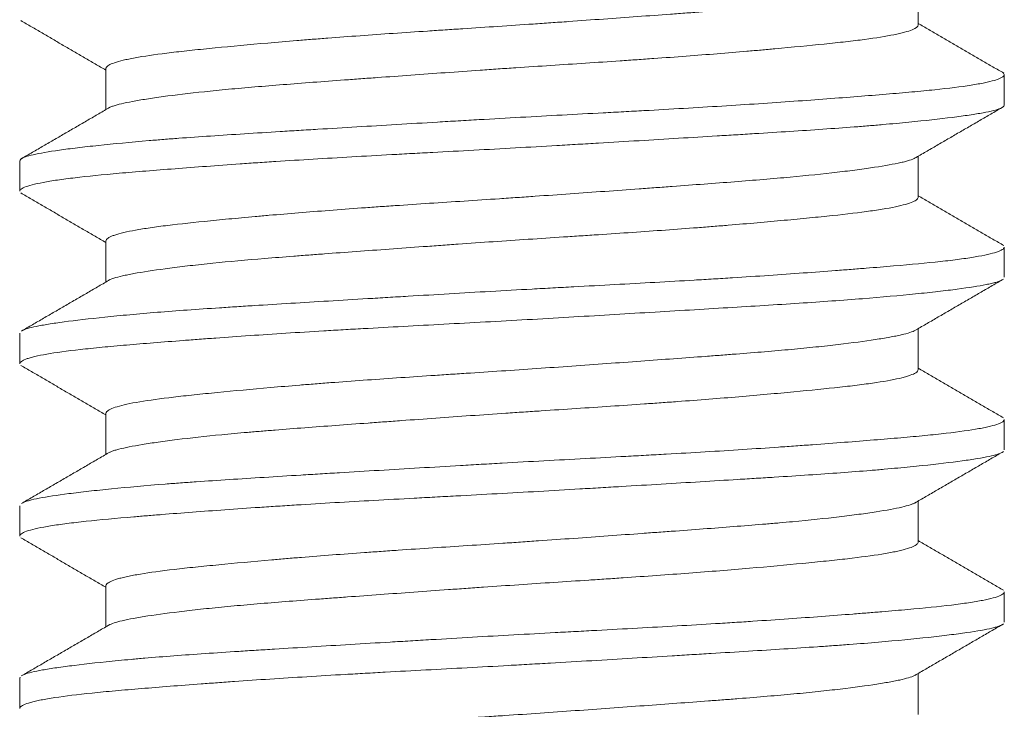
# Model space of a CAD drawing. Header units: millimetres. Extents: x 25 to 1460, y 35 to 806.
# Tile 42 of 46: x 851.77 to 855.77, y 445.48 to 448.28. Entities that reach past the tile are written whole.
import ezdxf

# ---------------------------------------------------------------- set-up
doc = ezdxf.new("R2010")
doc.units = ezdxf.units.MM
doc.layers.add('1', color=7, linetype='Continuous', true_color=0xffffff)

msp = doc.modelspace()

# ---------------------------------------------------------------- linework, layer by layer
at = {"layer": '1', "color": 155, "linetype": 'Continuous', "lineweight": 18}
for p, q in [((855.4177, 448.256), (855.4177, 448.4228)), ((852.1177, 448.0791), (852.1177, 447.9124)), ((855.7677, 447.9315), (855.7677, 448.0542)), ((855.4177, 447.5559), (855.4177, 447.7228)), ((851.7677, 447.7037), (851.7677, 447.5811)), ((852.1177, 447.3795), (852.1177, 447.2124)), ((855.7677, 447.2316), (855.7677, 447.3536)), ((851.7677, 447.0041), (851.7677, 446.8816)), ((855.4177, 446.8558), (855.4177, 447.0228)), ((852.1177, 446.6793), (852.1177, 446.5124)), ((855.7677, 446.5312), (855.7677, 446.6539)), ((855.4177, 446.1562), (855.4177, 446.3228)), ((851.7677, 446.3036), (851.7677, 446.1815)), ((852.1177, 445.9793), (852.1177, 445.8125)), ((855.7677, 445.8317), (855.7677, 445.9539)), ((851.7677, 445.6041), (851.7677, 445.4814)), ((851.7678, 445.6037), (851.7693, 445.6085)), ((855.4177, 445.4558), (855.4177, 445.6228))]:
    msp.add_line(p, q, dxfattribs=at)
for points, knots in [([(855.4079, 448.4171), (855.407, 448.4166), (855.4062, 448.4161), (855.3934, 448.4093), (855.3734, 448.4032), (855.3314, 448.3938), (855.3154, 448.3906), (855.2883, 448.3858), (855.2787, 448.3841), (855.2586, 448.3809), (855.2481, 448.3792), (855.1935, 448.371), (855.1428, 448.3643), (855.0564, 448.3543), (855.0259, 448.3509), (854.9775, 448.346), (854.9609, 448.3443), (854.927, 448.341), (854.9097, 448.3394), (854.8219, 448.3314), (854.7466, 448.3252), (854.6262, 448.3159), (854.5848, 448.3127), (854.5208, 448.308), (854.4992, 448.3063), (854.4557, 448.3031), (854.4337, 448.3015), (854.3233, 448.2934), (854.2325, 448.2868), (854.0926, 448.2768), (854.0453, 448.2734), (853.9735, 448.2683), (853.9495, 448.2666), (853.9016, 448.2632), (853.8776, 448.2616), (853.758, 448.2533), (853.6626, 448.247), (853.5437, 448.2392), (853.5199, 448.2376), (853.4724, 448.2345), (853.4486, 448.2329), (853.3776, 448.2282), (853.3311, 448.2251), (853.1937, 448.2157), (853.1052, 448.2093), (852.9983, 448.2011), (852.9771, 448.1995), (852.9351, 448.1961), (852.9143, 448.1944), (852.8528, 448.1894), (852.8133, 448.186), (852.6987, 448.176), (852.6276, 448.1694), (852.5457, 448.1614), (852.5296, 448.1598), (852.4982, 448.1566), (852.4829, 448.155), (852.4383, 448.1503), (852.4104, 448.1472), (852.3323, 448.1378), (852.2873, 448.1316), (852.2402, 448.1235), (852.2312, 448.1218), (852.2143, 448.1185), (852.2063, 448.1169), (852.1839, 448.1119), (852.1711, 448.1085), (852.1387, 448.0985), (852.1253, 448.0917), (852.1188, 448.0834), (852.118, 448.0818), (852.1177, 448.0796), (852.1177, 448.0791), (852.1177, 448.0786)], [0, 0, 0, 0, 0.004596, 0.004596, 0.06204, 0.06204, 0.090763, 0.090763, 0.105124, 0.105124, 0.119485, 0.119485, 0.17693, 0.17693, 0.205653, 0.205653, 0.220014, 0.220014, 0.234375, 0.234375, 0.29182, 0.29182, 0.320542, 0.320542, 0.334903, 0.334903, 0.349265, 0.349265, 0.40671, 0.40671, 0.435432, 0.435432, 0.449793, 0.449793, 0.464154, 0.464154, 0.521599, 0.521599, 0.53596, 0.53596, 0.550322, 0.550322, 0.579044, 0.579044, 0.636489, 0.636489, 0.65085, 0.65085, 0.665211, 0.665211, 0.693934, 0.693934, 0.751379, 0.751379, 0.76574, 0.76574, 0.780101, 0.780101, 0.808824, 0.808824, 0.866268, 0.866268, 0.88063, 0.88063, 0.894991, 0.894991, 0.923713, 0.923713, 0.981158, 0.981158, 0.995519, 0.995519, 1, 1, 1, 1]), ([(852.13, 447.9196), (852.1317, 447.9205), (852.1335, 447.9214), (852.139, 447.9238), (852.143, 447.9254), (852.1658, 447.9332), (852.192, 447.9393), (852.2427, 447.9488), (852.271, 447.9536), (852.3037, 447.9586), (852.3266, 447.9619), (852.3385, 447.9635), (852.3999, 447.9719), (852.4556, 447.9786), (852.5488, 447.9884), (852.5814, 447.9917), (852.6328, 447.9966), (852.6504, 447.9982), (852.6863, 448.0013), (852.7046, 448.0029), (852.7974, 448.0108), (852.876, 448.0169), (853.0004, 448.0263), (853.043, 448.0294), (853.1085, 448.0343), (853.1306, 448.0359), (853.1753, 448.0392), (853.1978, 448.0408), (853.3107, 448.049), (853.4028, 448.0557), (853.5436, 448.0657), (853.591, 448.0691), (853.6628, 448.0741), (853.6869, 448.0758), (853.7349, 448.0791), (853.7589, 448.0807), (853.8784, 448.0887), (853.9731, 448.0949), (854.1136, 448.1041), (854.1602, 448.1072), (854.2298, 448.1119), (854.2529, 448.1135), (854.2986, 448.1167), (854.3212, 448.1183), (854.4331, 448.1262), (854.519, 448.1326), (854.6424, 448.1425), (854.6826, 448.1459), (854.7415, 448.1509), (854.7608, 448.1526), (854.7987, 448.156), (854.8173, 448.1576), (854.9082, 448.1659), (854.9751, 448.1723), (855.0666, 448.1817), (855.0957, 448.1848), (855.1507, 448.1911), (855.1762, 448.1942), (855.2473, 448.2036), (855.2872, 448.2099), (855.3277, 448.2181), (855.3353, 448.2198), (855.3497, 448.2231), (855.3564, 448.2248), (855.3749, 448.2298), (855.3851, 448.2332), (855.4094, 448.2431), (855.4175, 448.2497), (855.4177, 448.256)], [0, 0, 0, 0, 0.008172, 0.008172, 0.02256, 0.02256, 0.08011, 0.08011, 0.108886, 0.123273, 0.123273, 0.137661, 0.137661, 0.195212, 0.195212, 0.223987, 0.223987, 0.238375, 0.238375, 0.252762, 0.252762, 0.310313, 0.310313, 0.339088, 0.339088, 0.353476, 0.353476, 0.367864, 0.367864, 0.425414, 0.425414, 0.45419, 0.45419, 0.468577, 0.468577, 0.482965, 0.482965, 0.540516, 0.540516, 0.569291, 0.569291, 0.583679, 0.583679, 0.598066, 0.598066, 0.655617, 0.655617, 0.684392, 0.684392, 0.69878, 0.69878, 0.713168, 0.713168, 0.770718, 0.770718, 0.799494, 0.799494, 0.828269, 0.828269, 0.88582, 0.88582, 0.900207, 0.900207, 0.914595, 0.914595, 0.94337, 0.94337, 1, 1, 1, 1]), ([(851.7677, 447.7038), (851.7676, 447.7063), (851.769, 447.7089), (851.7738, 447.7129), (851.7763, 447.7144), (851.7824, 447.7175), (851.7861, 447.719), (851.7988, 447.7235), (851.8096, 447.7264), (851.8488, 447.7354), (851.884, 447.7414), (851.9396, 447.7493), (851.9513, 447.7509), (851.9758, 447.7541), (851.9886, 447.7557), (852.0285, 447.7605), (852.057, 447.7638), (852.1484, 447.7735), (852.2171, 447.7801), (852.3126, 447.7881), (852.3322, 447.7897), (852.3724, 447.7929), (852.3929, 447.7945), (852.4554, 447.7991), (852.4984, 447.8022), (852.6317, 447.8112), (852.7259, 447.8171), (852.8507, 447.8248), (852.876, 447.8263), (852.9273, 447.8294), (852.9532, 447.831), (853.0312, 447.8357), (853.0838, 447.8389), (853.2437, 447.8485), (853.3529, 447.8551), (853.4927, 447.8634), (853.5208, 447.865), (853.5774, 447.8683), (853.6057, 447.87), (853.6903, 447.8749), (853.7466, 447.8781), (853.9151, 447.8874), (854.0269, 447.8933), (854.1659, 447.9008), (854.1937, 447.9023), (854.2491, 447.9053), (854.2766, 447.9068), (854.3584, 447.9113), (854.412, 447.9144), (854.57, 447.9236), (854.6716, 447.9299), (854.8185, 447.9396), (854.8667, 447.943), (854.9594, 447.9495), (855.0042, 447.9528), (855.1337, 447.9625), (855.2137, 447.9688), (855.3241, 447.978), (855.3594, 447.981), (855.4254, 447.9871), (855.4562, 447.9901), (855.5426, 447.9991), (855.5919, 448.0052), (855.643, 448.0132), (855.6527, 448.0148), (855.671, 448.018), (855.6966, 448.0229), (855.7168, 448.0278), (855.7502, 448.0377), (855.7632, 448.0443), (855.7676, 448.0523), (855.7679, 448.0539), (855.7673, 448.0571), (855.7657, 448.0596), (855.7626, 448.0622), (855.761, 448.0632)], [0, 0, 0, 0, 0.021393, 0.021393, 0.034501, 0.034501, 0.047609, 0.047609, 0.073826, 0.073826, 0.126258, 0.126258, 0.139367, 0.139367, 0.152475, 0.152475, 0.178691, 0.178691, 0.231124, 0.231124, 0.244232, 0.244232, 0.257341, 0.257341, 0.283557, 0.283557, 0.33599, 0.33599, 0.349098, 0.349098, 0.362206, 0.362206, 0.388423, 0.388423, 0.440856, 0.440856, 0.453964, 0.453964, 0.467072, 0.467072, 0.493289, 0.493289, 0.545721, 0.545721, 0.55883, 0.55883, 0.571938, 0.571938, 0.598154, 0.598154, 0.650587, 0.650587, 0.676804, 0.676804, 0.70302, 0.70302, 0.755453, 0.755453, 0.781669, 0.781669, 0.807886, 0.807886, 0.860319, 0.860319, 0.873427, 0.873427, 0.886535, 0.912752, 0.912752, 0.965185, 0.965185, 0.978293, 0.978293, 0.991401, 1, 1, 1, 1]), ([(855.7677, 447.9307), (855.7676, 447.9293), (855.7671, 447.9279), (855.7649, 447.925), (855.7631, 447.9235), (855.7584, 447.9204), (855.7554, 447.9189), (855.7376, 447.9114), (855.7141, 447.9055), (855.6651, 447.8964), (855.6465, 447.8934), (855.6151, 447.8887), (855.6041, 447.8871), (855.5808, 447.884), (855.5686, 447.8824), (855.5052, 447.8744), (855.4465, 447.8679), (855.3468, 447.8581), (855.3116, 447.8548), (855.2559, 447.8499), (855.2368, 447.8483), (855.1977, 447.8451), (855.1776, 447.8435), (855.0757, 447.8357), (854.9885, 447.8297), (854.8494, 447.8208), (854.8016, 447.8178), (854.7278, 447.8132), (854.7029, 447.8116), (854.6523, 447.8085), (854.6266, 447.807), (854.4979, 447.7992), (854.3921, 447.7928), (854.2294, 447.783), (854.1744, 447.7798), (854.091, 447.7748), (854.063, 447.7731), (854.0067, 447.7698), (853.9784, 447.7682), (853.8374, 447.7599), (853.725, 447.7536), (853.557, 447.7446), (853.5011, 447.7416), (853.4175, 447.7371), (853.3896, 447.7356), (853.3339, 447.7326), (853.3062, 447.7311), (853.1689, 447.7235), (853.0626, 447.7175), (852.9085, 447.7081), (852.858, 447.7049), (852.7836, 447.7001), (852.759, 447.6985), (852.7103, 447.6952), (852.6863, 447.6935), (852.5683, 447.6853), (852.4803, 447.6787), (852.3575, 447.6692), (852.3181, 447.6661), (852.2614, 447.6615), (852.2429, 447.6599), (852.2067, 447.6569), (852.1891, 447.6554), (852.1037, 447.6478), (852.0438, 447.6419), (851.9663, 447.6327), (851.9425, 447.6296), (851.91, 447.6249), (851.8997, 447.6233), (851.8801, 447.62), (851.8709, 447.6184), (851.8279, 447.6103), (851.8029, 447.6037), (851.7795, 447.5939), (851.7739, 447.5906), (851.7692, 447.5857), (851.7683, 447.5841), (851.7678, 447.582), (851.7677, 447.5814), (851.7677, 447.5808)], [0, 0, 0, 0, 0.011853, 0.011853, 0.025323, 0.025323, 0.038793, 0.038793, 0.092672, 0.092672, 0.119612, 0.119612, 0.133082, 0.133082, 0.146552, 0.146552, 0.200431, 0.200431, 0.227371, 0.227371, 0.240841, 0.240841, 0.25431, 0.25431, 0.30819, 0.30819, 0.335129, 0.335129, 0.348599, 0.348599, 0.362069, 0.362069, 0.415948, 0.415948, 0.442888, 0.442888, 0.456358, 0.456358, 0.469828, 0.469828, 0.523707, 0.523707, 0.550647, 0.550647, 0.564116, 0.564116, 0.577586, 0.577586, 0.631466, 0.631466, 0.658405, 0.658405, 0.671875, 0.671875, 0.685345, 0.685345, 0.739224, 0.739224, 0.766164, 0.766164, 0.779634, 0.779634, 0.793103, 0.793103, 0.846983, 0.846983, 0.873922, 0.873922, 0.887392, 0.887392, 0.900862, 0.900862, 0.954741, 0.954741, 0.981681, 0.981681, 0.995151, 0.995151, 1, 1, 1, 1]), ([(855.4067, 447.7164), (855.4065, 447.7163), (855.4063, 447.7162), (855.4005, 447.7129), (855.3927, 447.7098), (855.3779, 447.7052), (855.3724, 447.7036), (855.3605, 447.7004), (855.3541, 447.6989), (855.3193, 447.691), (855.2839, 447.6847), (855.2192, 447.6748), (855.1957, 447.6715), (855.1574, 447.6665), (855.1442, 447.6648), (855.1171, 447.6614), (855.1031, 447.6597), (855.0314, 447.6513), (854.9678, 447.6447), (854.863, 447.6351), (854.8265, 447.632), (854.7505, 447.6256), (854.7114, 447.6225), (854.5912, 447.6132), (854.5071, 447.6069), (854.3969, 447.5988), (854.3746, 447.5972), (854.3295, 447.5939), (854.3067, 447.5922), (854.2379, 447.5872), (854.1916, 447.5839), (854.0519, 447.5738), (853.9574, 447.5671), (853.8376, 447.5588), (853.8136, 447.5571), (853.7653, 447.5538), (853.741, 447.5522), (853.6687, 447.5474), (853.6209, 447.5442), (853.4784, 447.5349), (853.3849, 447.5288), (853.2698, 447.5209), (853.2468, 447.5193), (853.2012, 447.5161), (853.1785, 447.5145), (853.1114, 447.5097), (853.0677, 447.5064), (852.9397, 447.4966), (852.8584, 447.49), (852.762, 447.4816), (852.7429, 447.4799), (852.7054, 447.4765), (852.6871, 447.4748), (852.6333, 447.4698), (852.599, 447.4666), (852.5008, 447.457), (852.4415, 447.4508), (852.3753, 447.443), (852.3625, 447.4414), (852.3377, 447.4382), (852.3259, 447.4367), (852.2917, 447.4319), (852.2709, 447.4287), (852.2143, 447.4191), (852.1842, 447.4125), (852.1565, 447.404), (852.1514, 447.4023), (852.1424, 447.3989), (852.1384, 447.3972), (852.128, 447.3922), (852.1232, 447.3888), (852.1185, 447.3831), (852.1176, 447.3808), (852.1177, 447.3785)], [0, 0, 0, 0, 0.000921, 0.000921, 0.029696, 0.029696, 0.044084, 0.044084, 0.058471, 0.058471, 0.116022, 0.116022, 0.144797, 0.144797, 0.159185, 0.159185, 0.173573, 0.173573, 0.231123, 0.231123, 0.259899, 0.259899, 0.288674, 0.288674, 0.346225, 0.346225, 0.360612, 0.360612, 0.375, 0.375, 0.403775, 0.403775, 0.461326, 0.461326, 0.475714, 0.475714, 0.490101, 0.490101, 0.518877, 0.518877, 0.576427, 0.576427, 0.590815, 0.590815, 0.605203, 0.605203, 0.633978, 0.633978, 0.691529, 0.691529, 0.705916, 0.705916, 0.720304, 0.720304, 0.749079, 0.749079, 0.80663, 0.80663, 0.821017, 0.821017, 0.835405, 0.835405, 0.86418, 0.86418, 0.921731, 0.921731, 0.936119, 0.936119, 0.950506, 0.950506, 0.979282, 0.979282, 1, 1, 1, 1]), ([(852.1297, 447.2195), (852.1364, 447.2231), (852.1459, 447.2267), (852.1686, 447.2333), (852.1873, 447.238), (852.2106, 447.2427), (852.2272, 447.2459), (852.236, 447.2476), (852.2823, 447.2556), (852.3265, 447.2621), (852.4034, 447.2721), (852.4444, 447.2771), (852.4896, 447.2821), (852.5206, 447.2855), (852.5365, 447.2871), (852.6175, 447.2954), (852.6878, 447.3016), (852.801, 447.3109), (852.8401, 447.314), (852.9007, 447.3187), (852.9213, 447.3203), (852.963, 447.3235), (852.9841, 447.325), (853.0902, 447.333), (853.1781, 447.3394), (853.3142, 447.3492), (853.3602, 447.3526), (853.4305, 447.3576), (853.4541, 447.3593), (853.5015, 447.3627), (853.5252, 447.3644), (853.6436, 447.3728), (853.7386, 447.3794), (853.8814, 447.3889), (853.929, 447.392), (854.0005, 447.3967), (854.0244, 447.3983), (854.0718, 447.4014), (854.0953, 447.4029), (854.212, 447.4107), (854.3028, 447.4169), (854.4352, 447.4264), (854.4787, 447.4297), (854.5429, 447.4346), (854.5641, 447.4363), (854.6057, 447.4396), (854.6263, 447.4413), (854.7273, 447.4496), (854.803, 447.4563), (854.9092, 447.4661), (854.9433, 447.4694), (855.0089, 447.4758), (855.04, 447.4789), (855.128, 447.4883), (855.1797, 447.4944), (855.2357, 447.5023), (855.2465, 447.5039), (855.2671, 447.5071), (855.277, 447.5087), (855.3053, 447.5136), (855.322, 447.5168), (855.3663, 447.5267), (855.3878, 447.5334), (855.4046, 447.5418), (855.4075, 447.5434), (855.4122, 447.5468), (855.414, 447.5485), (855.4168, 447.5521), (855.4176, 447.554), (855.4177, 447.5559)], [0, 0, 0, 0, 0.03361, 0.03361, 0.062385, 0.076773, 0.076773, 0.09116, 0.09116, 0.148711, 0.148711, 0.177486, 0.191874, 0.191874, 0.206262, 0.206262, 0.263812, 0.263812, 0.292587, 0.292587, 0.306975, 0.306975, 0.321363, 0.321363, 0.378913, 0.378913, 0.407689, 0.407689, 0.422076, 0.422076, 0.436464, 0.436464, 0.494015, 0.494015, 0.52279, 0.52279, 0.537178, 0.537178, 0.551565, 0.551565, 0.609116, 0.609116, 0.637891, 0.637891, 0.652279, 0.652279, 0.666667, 0.666667, 0.724217, 0.724217, 0.752993, 0.752993, 0.781768, 0.781768, 0.839319, 0.839319, 0.853706, 0.853706, 0.868094, 0.868094, 0.896869, 0.896869, 0.95442, 0.95442, 0.968808, 0.968808, 0.983195, 0.983195, 1, 1, 1, 1]), ([(851.7783, 447.0154), (851.7889, 447.0209), (851.8074, 447.0264), (851.8412, 447.0334), (851.849, 447.0349), (851.8658, 447.038), (851.8748, 447.0395), (851.9034, 447.0442), (851.9247, 447.0473), (851.9946, 447.0567), (852.0496, 447.0631), (852.1289, 447.0713), (852.1453, 447.073), (852.1792, 447.0763), (852.1967, 447.0779), (852.2502, 447.0829), (852.2876, 447.0861), (852.4045, 447.0956), (852.4888, 447.1016), (852.6025, 447.1091), (852.6256, 447.1106), (852.6728, 447.1137), (852.6967, 447.1152), (852.7691, 447.1197), (852.8184, 447.1228), (852.969, 447.132), (853.0732, 447.1383), (853.2082, 447.1464), (853.2355, 447.148), (853.2905, 447.1513), (853.3182, 447.153), (853.4012, 447.1579), (853.4568, 447.1612), (853.624, 447.1711), (853.7362, 447.1775), (853.8773, 447.1852), (853.9056, 447.1868), (853.9622, 447.1898), (853.9906, 447.1914), (854.0749, 447.1959), (854.1305, 447.1988), (854.2954, 447.2078), (854.4029, 447.2138), (854.5341, 447.2216), (854.5602, 447.2231), (854.6121, 447.2263), (854.6378, 447.2279), (854.7138, 447.2327), (854.7631, 447.2359), (854.9069, 447.2457), (854.9974, 447.2522), (855.1039, 447.2603), (855.1248, 447.262), (855.1661, 447.2652), (855.1863, 447.2668), (855.2453, 447.2715), (855.2827, 447.2745), (855.3892, 447.2836), (855.4526, 447.2895), (855.5222, 447.2971), (855.5357, 447.2986), (855.5615, 447.3017), (855.574, 447.3033), (855.6094, 447.308), (855.6306, 447.3111), (855.6877, 447.3207), (855.7167, 447.3272), (855.7416, 447.3355), (855.746, 447.3371), (855.7536, 447.3405), (855.7568, 447.3421), (855.7645, 447.347), (855.7673, 447.3503), (855.7677, 447.3536), (855.7677, 447.3538), (855.7677, 447.354)], [0, 0, 0, 0, 0.051248, 0.051248, 0.065174, 0.065174, 0.0791, 0.0791, 0.106952, 0.106952, 0.162656, 0.162656, 0.176582, 0.176582, 0.190508, 0.190508, 0.21836, 0.21836, 0.274064, 0.274064, 0.28799, 0.28799, 0.301916, 0.301916, 0.329768, 0.329768, 0.385472, 0.385472, 0.399398, 0.399398, 0.413324, 0.413324, 0.441176, 0.441176, 0.496881, 0.496881, 0.510807, 0.510807, 0.524733, 0.524733, 0.552585, 0.552585, 0.608289, 0.608289, 0.622215, 0.622215, 0.636141, 0.636141, 0.663993, 0.663993, 0.719697, 0.719697, 0.733623, 0.733623, 0.747549, 0.747549, 0.775401, 0.775401, 0.831105, 0.831105, 0.845031, 0.845031, 0.858957, 0.858957, 0.886809, 0.886809, 0.942513, 0.942513, 0.956439, 0.956439, 0.970365, 0.970365, 0.998217, 0.998217, 1, 1, 1, 1]), ([(855.7581, 447.2204), (855.7579, 447.2203), (855.7576, 447.2201), (855.7516, 447.217), (855.7435, 447.214), (855.7278, 447.2095), (855.722, 447.208), (855.709, 447.205), (855.702, 447.2035), (855.664, 447.1959), (855.6248, 447.1898), (855.553, 447.1803), (855.5268, 447.1771), (855.4843, 447.1722), (855.4696, 447.1706), (855.439, 447.1673), (855.4232, 447.1657), (855.3422, 447.1574), (855.2703, 447.1509), (855.1519, 447.1415), (855.1107, 447.1384), (855.0247, 447.1323), (854.9798, 447.1292), (854.8418, 447.1202), (854.7453, 447.1142), (854.5938, 447.105), (854.5422, 447.1019), (854.4367, 447.0955), (854.3826, 447.0922), (854.2197, 447.0825), (854.1096, 447.0759), (853.9422, 447.066), (853.886, 447.0628), (853.7729, 447.0563), (853.7158, 447.0532), (853.5463, 447.044), (853.435, 447.0381), (853.2706, 447.0291), (853.2163, 447.0261), (853.1354, 447.0216), (853.1085, 447.02), (853.055, 447.0169), (853.0286, 447.0154), (852.8979, 447.0075), (852.7982, 447.0012), (852.6555, 446.9914), (852.6091, 446.9881), (852.5414, 446.9832), (852.5191, 446.9816), (852.4751, 446.9783), (852.4536, 446.9766), (852.3483, 446.9685), (852.2713, 446.9624), (852.1665, 446.9534), (852.1334, 446.9504), (852.0864, 446.9459), (852.0712, 446.9444), (852.0417, 446.9413), (852.0275, 446.9398), (851.9596, 446.9321), (851.9141, 446.9259), (851.8591, 446.9164), (851.8429, 446.9131), (851.8221, 446.9082), (851.8157, 446.9065), (851.8041, 446.9032), (851.7989, 446.9015), (851.7761, 446.8933), (851.7673, 446.8868), (851.7677, 446.8806)], [0, 0, 0, 0, 0.001332, 0.001332, 0.029085, 0.029085, 0.042962, 0.042962, 0.056838, 0.056838, 0.112345, 0.112345, 0.140098, 0.140098, 0.153974, 0.153974, 0.167851, 0.167851, 0.223357, 0.223357, 0.25111, 0.25111, 0.278863, 0.278863, 0.334369, 0.334369, 0.362123, 0.362123, 0.389876, 0.389876, 0.445382, 0.445382, 0.473135, 0.473135, 0.500888, 0.500888, 0.556394, 0.556394, 0.584147, 0.584147, 0.598024, 0.598024, 0.611901, 0.611901, 0.667407, 0.667407, 0.69516, 0.69516, 0.709036, 0.709036, 0.722913, 0.722913, 0.778419, 0.778419, 0.806172, 0.806172, 0.820049, 0.820049, 0.833925, 0.833925, 0.889432, 0.889432, 0.917185, 0.917185, 0.931061, 0.931061, 0.944938, 0.944938, 1, 1, 1, 1]), ([(855.4074, 447.0167), (855.4072, 447.0166), (855.407, 447.0165), (855.3958, 447.0102), (855.3767, 447.0041), (855.3426, 446.9962), (855.3352, 446.9947), (855.3195, 446.9915), (855.3111, 446.9899), (855.2844, 446.985), (855.2648, 446.9818), (855.2006, 446.972), (855.1506, 446.9653), (855.0792, 446.9569), (855.0645, 446.9552), (855.0341, 446.9519), (855.0184, 446.9502), (854.9704, 446.9452), (854.937, 446.9419), (854.8328, 446.9323), (854.7581, 446.9262), (854.6578, 446.9183), (854.6375, 446.9168), (854.596, 446.9136), (854.575, 446.912), (854.5114, 446.9072), (854.4683, 446.9041), (854.3368, 446.8944), (854.2462, 446.8878), (854.1058, 446.8777), (854.0581, 446.8743), (853.963, 446.8675), (853.9153, 446.8642), (853.7723, 446.8542), (853.6767, 446.8479), (853.557, 446.84), (853.533, 446.8385), (853.4853, 446.8353), (853.4616, 446.8338), (853.3909, 446.8291), (853.3445, 446.826), (853.2071, 446.8166), (853.1181, 446.8103), (853.0102, 446.802), (852.9887, 446.8004), (852.9465, 446.797), (852.9257, 446.7954), (852.8643, 446.7904), (852.8247, 446.787), (852.7096, 446.777), (852.6378, 446.7703), (852.5546, 446.7623), (852.5383, 446.7607), (852.5067, 446.7575), (852.4914, 446.7559), (852.4466, 446.7512), (852.4185, 446.7481), (852.3394, 446.7388), (852.2935, 446.7325), (852.2162, 446.7195), (852.1859, 446.7129), (852.1524, 446.7028), (852.1386, 446.6978), (852.1295, 446.6927), (852.1244, 446.6894), (852.1224, 446.6877), (852.1187, 446.6836), (852.1177, 446.6812), (852.1177, 446.6789)], [0, 0, 0, 0, 0.000921, 0.000921, 0.058471, 0.058471, 0.072859, 0.072859, 0.087247, 0.087247, 0.116022, 0.116022, 0.173573, 0.173573, 0.18796, 0.18796, 0.202348, 0.202348, 0.231123, 0.231123, 0.288674, 0.288674, 0.303062, 0.303062, 0.317449, 0.317449, 0.346225, 0.346225, 0.403775, 0.403775, 0.432551, 0.432551, 0.461326, 0.461326, 0.518877, 0.518877, 0.533264, 0.533264, 0.547652, 0.547652, 0.576427, 0.576427, 0.633978, 0.633978, 0.648366, 0.648366, 0.662753, 0.662753, 0.691529, 0.691529, 0.749079, 0.749079, 0.763467, 0.763467, 0.777855, 0.777855, 0.80663, 0.80663, 0.86418, 0.86418, 0.921731, 0.921731, 0.950506, 0.964894, 0.964894, 0.979282, 0.979282, 1, 1, 1, 1]), ([(852.1304, 446.5198), (852.1332, 446.5213), (852.1401, 446.5244), (852.1489, 446.5274), (852.1589, 446.5305), (852.1645, 446.5321), (852.1946, 446.5399), (852.2264, 446.5462), (852.2855, 446.5558), (852.3178, 446.5607), (852.3546, 446.5657), (852.38, 446.5691), (852.3932, 446.5708), (852.461, 446.5791), (852.5214, 446.5858), (852.6212, 446.5955), (852.6559, 446.5987), (852.7105, 446.6034), (852.7291, 446.605), (852.7669, 446.6081), (852.7861, 446.6097), (852.8834, 446.6175), (852.9652, 446.6237), (853.0938, 446.6332), (853.1377, 446.6364), (853.205, 446.6413), (853.2277, 446.643), (853.2734, 446.6463), (853.2963, 446.648), (853.4114, 446.6563), (853.5048, 446.663), (853.6469, 446.673), (853.6946, 446.6763), (853.7666, 446.6812), (853.7908, 446.6828), (853.8388, 446.6861), (853.8627, 446.6876), (853.9819, 446.6955), (854.0758, 446.7016), (854.2145, 446.7109), (854.2604, 446.714), (854.3286, 446.7188), (854.3512, 446.7204), (854.3959, 446.7236), (854.4179, 446.7252), (854.5269, 446.7333), (854.6101, 446.7398), (854.7287, 446.7498), (854.7672, 446.7532), (854.8422, 446.7599), (854.8781, 446.7632), (854.9812, 446.773), (855.0437, 446.7791), (855.1141, 446.7869), (855.1278, 446.7885), (855.1543, 446.7916), (855.1673, 446.7932), (855.2046, 446.7979), (855.2276, 446.801), (855.2906, 446.8106), (855.3251, 446.817), (855.3585, 446.8253), (855.3647, 446.827), (855.3761, 446.8303), (855.3813, 446.832), (855.3954, 446.8371), (855.4027, 446.8405), (855.4144, 446.848), (855.4177, 446.8522), (855.4177, 446.8562)], [0, 0, 0, 0, 0.014042, 0.02843, 0.02843, 0.042818, 0.042818, 0.100368, 0.100368, 0.129144, 0.143531, 0.143531, 0.157919, 0.157919, 0.21547, 0.21547, 0.244245, 0.244245, 0.258633, 0.258633, 0.27302, 0.27302, 0.330571, 0.330571, 0.359346, 0.359346, 0.373734, 0.373734, 0.388122, 0.388122, 0.445672, 0.445672, 0.474448, 0.474448, 0.488835, 0.488835, 0.503223, 0.503223, 0.560773, 0.560773, 0.589549, 0.589549, 0.603936, 0.603936, 0.618324, 0.618324, 0.675875, 0.675875, 0.70465, 0.70465, 0.733425, 0.733425, 0.790976, 0.790976, 0.805364, 0.805364, 0.819751, 0.819751, 0.848527, 0.848527, 0.906077, 0.906077, 0.920465, 0.920465, 0.934853, 0.934853, 0.963628, 0.963628, 1, 1, 1, 1]), ([(851.7789, 446.3157), (851.7794, 446.316), (851.7799, 446.3162), (851.7835, 446.3179), (851.7873, 446.3195), (851.7961, 446.3225), (851.8011, 446.324), (851.8178, 446.3285), (851.8312, 446.3315), (851.8782, 446.3405), (851.9184, 446.3466), (851.9799, 446.3546), (851.9928, 446.3562), (852.0196, 446.3594), (852.0337, 446.3611), (852.0771, 446.366), (852.108, 446.3692), (852.2061, 446.379), (852.2788, 446.3856), (852.379, 446.3934), (852.3995, 446.395), (852.4414, 446.3981), (852.4629, 446.3996), (852.5282, 446.4042), (852.573, 446.4072), (852.7111, 446.4162), (852.8081, 446.4222), (852.9356, 446.4299), (852.9614, 446.4315), (853.0137, 446.4347), (853.0401, 446.4363), (853.1198, 446.4411), (853.1735, 446.4443), (853.3359, 446.454), (853.4461, 446.4606), (853.5865, 446.4689), (853.6146, 446.4705), (853.6713, 446.4738), (853.6998, 446.4754), (853.7848, 446.4802), (853.8413, 446.4833), (854.0096, 446.4924), (854.1207, 446.4983), (854.258, 446.5058), (854.2854, 446.5073), (854.34, 446.5103), (854.3673, 446.5119), (854.4481, 446.5165), (854.5008, 446.5195), (854.656, 446.5289), (854.7552, 446.5353), (854.8739, 446.5435), (854.8973, 446.5451), (854.9437, 446.5484), (854.9667, 446.5501), (855.034, 446.555), (855.0772, 446.5583), (855.2015, 446.5679), (855.2777, 446.574), (855.3643, 446.5815), (855.3812, 446.583), (855.4141, 446.586), (855.4301, 446.5876), (855.4764, 446.5921), (855.5051, 446.5951), (855.5846, 446.6043), (855.629, 446.6105), (855.6737, 446.6186), (855.6821, 446.6202), (855.6978, 446.6235), (855.7051, 446.6251), (855.7251, 446.6301), (855.736, 446.6334), (855.7595, 446.6424), (855.7673, 446.6482), (855.7677, 446.6537)], [0, 0, 0, 0, 0.002232, 0.002232, 0.016183, 0.016183, 0.030134, 0.030134, 0.058036, 0.058036, 0.113839, 0.113839, 0.12779, 0.12779, 0.141741, 0.141741, 0.169643, 0.169643, 0.225446, 0.225446, 0.239397, 0.239397, 0.253348, 0.253348, 0.28125, 0.28125, 0.337054, 0.337054, 0.351004, 0.351004, 0.364955, 0.364955, 0.392857, 0.392857, 0.448661, 0.448661, 0.462612, 0.462612, 0.476563, 0.476563, 0.504464, 0.504464, 0.560268, 0.560268, 0.574219, 0.574219, 0.58817, 0.58817, 0.616071, 0.616071, 0.671875, 0.671875, 0.685826, 0.685826, 0.699777, 0.699777, 0.727679, 0.727679, 0.783482, 0.783482, 0.797433, 0.797433, 0.811384, 0.811384, 0.839286, 0.839286, 0.895089, 0.895089, 0.90904, 0.90904, 0.922991, 0.922991, 0.950893, 0.950893, 1, 1, 1, 1]), ([(855.7587, 446.5207), (855.749, 446.5152), (855.7317, 446.5099), (855.693, 446.5015), (855.6769, 446.4985), (855.6492, 446.4939), (855.6393, 446.4923), (855.6185, 446.4892), (855.6076, 446.4876), (855.5503, 446.4798), (855.4963, 446.4733), (855.4031, 446.4636), (855.37, 446.4603), (855.3172, 446.4554), (855.299, 446.4537), (855.2618, 446.4504), (855.2428, 446.4488), (855.146, 446.4408), (855.0623, 446.4348), (854.9277, 446.4258), (854.8813, 446.4228), (854.8094, 446.4183), (854.785, 446.4167), (854.7357, 446.4137), (854.7108, 446.4121), (854.5852, 446.4044), (854.4814, 446.3982), (854.3208, 446.3885), (854.2664, 446.3853), (854.1836, 446.3803), (854.1557, 446.3786), (854.0998, 446.3753), (854.0718, 446.3737), (853.9319, 446.3654), (853.8198, 446.3589), (853.6512, 446.3497), (853.595, 446.3466), (853.5106, 446.3421), (853.4824, 446.3406), (853.4262, 446.3376), (853.3983, 446.3361), (853.2599, 446.3286), (853.1521, 446.3226), (852.9948, 446.3134), (852.9431, 446.3102), (852.8667, 446.3054), (852.8413, 446.3038), (852.7914, 446.3006), (852.7667, 446.299), (852.6455, 446.2908), (852.5543, 446.2843), (852.4261, 446.2745), (852.3848, 446.2713), (852.325, 446.2666), (852.3055, 446.265), (852.2673, 446.2619), (852.2487, 446.2604), (852.1583, 446.2528), (852.094, 446.2469), (852.0094, 446.2378), (851.9832, 446.2348), (851.9469, 446.2301), (851.9353, 446.2285), (851.9133, 446.2254), (851.9029, 446.2238), (851.8537, 446.2158), (851.8236, 446.2093), (851.7922, 446.1994), (851.7841, 446.1961), (851.7753, 446.1912), (851.773, 446.1895), (851.7696, 446.1863), (851.7685, 446.1846), (851.7678, 446.1823), (851.7677, 446.1816), (851.7677, 446.1809)], [0, 0, 0, 0, 0.050178, 0.050178, 0.077931, 0.077931, 0.091807, 0.091807, 0.105684, 0.105684, 0.16119, 0.16119, 0.188943, 0.188943, 0.20282, 0.20282, 0.216696, 0.216696, 0.272202, 0.272202, 0.299956, 0.299956, 0.313832, 0.313832, 0.327709, 0.327709, 0.383215, 0.383215, 0.410968, 0.410968, 0.424845, 0.424845, 0.438721, 0.438721, 0.494227, 0.494227, 0.52198, 0.52198, 0.535857, 0.535857, 0.549734, 0.549734, 0.60524, 0.60524, 0.632993, 0.632993, 0.646869, 0.646869, 0.660746, 0.660746, 0.716252, 0.716252, 0.744005, 0.744005, 0.757882, 0.757882, 0.771758, 0.771758, 0.827265, 0.827265, 0.855018, 0.855018, 0.868894, 0.868894, 0.882771, 0.882771, 0.938277, 0.938277, 0.96603, 0.96603, 0.979907, 0.979907, 0.993783, 0.993783, 1, 1, 1, 1]), ([(855.4072, 446.3167), (855.4047, 446.3152), (855.4017, 446.3137), (855.3945, 446.3107), (855.3902, 446.3091), (855.376, 446.3044), (855.3645, 446.3013), (855.3242, 446.292), (855.2895, 446.2856), (855.2362, 446.2774), (855.2251, 446.2757), (855.2017, 446.2724), (855.1896, 446.2707), (855.1521, 446.2657), (855.1254, 446.2624), (855.0405, 446.2523), (854.9775, 446.2457), (854.8904, 446.2376), (854.8726, 446.236), (854.8362, 446.2328), (854.8177, 446.2312), (854.7614, 446.2265), (854.7228, 446.2234), (854.6035, 446.2141), (854.5197, 446.2078), (854.4093, 446.1997), (854.3869, 446.1981), (854.3419, 446.1948), (854.3192, 446.1931), (854.251, 446.1882), (854.2051, 446.1849), (854.0659, 446.1748), (853.9714, 446.1681), (853.8509, 446.1597), (853.8267, 446.158), (853.7785, 446.1547), (853.7545, 446.1531), (853.6825, 446.1483), (853.6348, 446.1451), (853.4924, 446.1358), (853.3985, 446.1297), (853.2823, 446.1218), (853.2593, 446.1202), (853.2137, 446.117), (853.1912, 446.1154), (853.1242, 446.1106), (853.0367, 446.1042), (852.932, 446.0959), (852.8712, 446.0909), (852.8312, 446.0875), (852.8114, 446.0859), (852.7139, 446.0774), (852.642, 446.0707), (852.5429, 446.0611), (852.4956, 446.0564), (852.4517, 446.0517), (852.4232, 446.0486), (852.4092, 446.047), (852.3422, 446.0391), (852.2962, 446.0329), (852.2385, 446.0232), (852.2124, 446.0184), (852.1906, 446.0134), (852.1771, 446.01), (852.1708, 446.0083), (852.1422, 445.9999), (852.1277, 445.9931), (852.1189, 445.9839), (852.1177, 445.9813), (852.1177, 445.9788)], [0, 0, 0, 0, 0.013467, 0.013467, 0.027855, 0.027855, 0.05663, 0.05663, 0.11418, 0.11418, 0.128568, 0.128568, 0.142956, 0.142956, 0.171731, 0.171731, 0.229282, 0.229282, 0.243669, 0.243669, 0.258057, 0.258057, 0.286832, 0.286832, 0.344383, 0.344383, 0.358771, 0.358771, 0.373158, 0.373158, 0.401934, 0.401934, 0.459484, 0.459484, 0.473872, 0.473872, 0.48826, 0.48826, 0.517035, 0.517035, 0.574586, 0.574586, 0.588973, 0.588973, 0.603361, 0.603361, 0.632136, 0.660912, 0.675299, 0.675299, 0.689687, 0.689687, 0.747238, 0.747238, 0.776013, 0.790401, 0.790401, 0.804788, 0.804788, 0.862339, 0.862339, 0.891114, 0.905502, 0.905502, 0.91989, 0.91989, 0.97744, 0.97744, 1, 1, 1, 1]), ([(852.129, 445.819), (852.1398, 445.8251), (852.1583, 445.831), (852.1975, 445.8401), (852.2205, 445.8448), (852.2481, 445.8497), (852.2675, 445.8529), (852.2777, 445.8546), (852.3308, 445.8627), (852.3802, 445.8694), (852.4645, 445.8794), (852.4943, 445.8827), (852.5416, 445.8877), (852.5578, 445.8893), (852.5911, 445.8926), (852.6081, 445.8942), (852.6944, 445.9023), (852.7686, 445.9084), (852.8871, 445.9177), (852.9278, 445.9208), (852.9908, 445.9256), (853.0122, 445.9272), (853.0553, 445.9304), (853.077, 445.932), (853.1863, 445.94), (853.2763, 445.9465), (853.4149, 445.9565), (853.4617, 445.9599), (853.5328, 445.9649), (853.5568, 445.9666), (853.6045, 445.97), (853.6283, 445.9717), (853.7475, 445.98), (853.8426, 445.9863), (853.9848, 445.9957), (854.0321, 445.9988), (854.103, 446.0034), (854.1266, 446.005), (854.1732, 446.0081), (854.1964, 446.0097), (854.3112, 446.0175), (854.4001, 446.0238), (854.5288, 446.0335), (854.571, 446.0368), (854.6538, 446.0435), (854.6939, 446.0468), (854.8099, 446.0568), (854.8819, 446.0635), (854.9653, 446.0715), (854.9816, 446.0731), (855.0135, 446.0763), (855.0292, 446.0779), (855.075, 446.0826), (855.1037, 446.0857), (855.1843, 446.095), (855.2309, 446.1012), (855.2802, 446.1092), (855.2896, 446.1108), (855.3075, 446.1141), (855.3161, 446.1157), (855.34, 446.1207), (855.3539, 446.124), (855.3895, 446.134), (855.4051, 446.1407), (855.4145, 446.149), (855.4159, 446.1507), (855.4174, 446.1536), (855.4177, 446.1548), (855.4177, 446.1561)], [0, 0, 0, 0, 0.055607, 0.055607, 0.084329, 0.09869, 0.09869, 0.113051, 0.113051, 0.170496, 0.170496, 0.199219, 0.199219, 0.21358, 0.21358, 0.227941, 0.227941, 0.285386, 0.285386, 0.314108, 0.314108, 0.32847, 0.32847, 0.342831, 0.342831, 0.400276, 0.400276, 0.428998, 0.428998, 0.443359, 0.443359, 0.457721, 0.457721, 0.515165, 0.515165, 0.543888, 0.543888, 0.558249, 0.558249, 0.57261, 0.57261, 0.630055, 0.630055, 0.658778, 0.658778, 0.6875, 0.6875, 0.744945, 0.744945, 0.759306, 0.759306, 0.773667, 0.773667, 0.80239, 0.80239, 0.859835, 0.859835, 0.874196, 0.874196, 0.888557, 0.888557, 0.917279, 0.917279, 0.974724, 0.974724, 0.989085, 0.989085, 1, 1, 1, 1]), ([(851.7786, 445.6156), (851.7808, 445.6167), (851.7835, 445.6179), (851.8017, 445.625), (851.8263, 445.6309), (851.8687, 445.6385), (851.8778, 445.64), (851.8971, 445.6431), (851.9074, 445.6447), (851.9398, 445.6494), (851.9635, 445.6525), (852.0407, 445.6621), (852.1003, 445.6686), (852.1849, 445.6768), (852.2023, 445.6785), (852.2382, 445.6817), (852.2567, 445.6834), (852.3134, 445.6883), (852.3528, 445.6914), (852.4755, 445.7007), (852.5633, 445.7066), (852.6805, 445.7142), (852.7044, 445.7157), (852.7528, 445.7187), (852.7775, 445.7202), (852.8521, 445.7249), (852.9027, 445.7279), (853.0569, 445.7373), (853.1629, 445.7437), (853.2995, 445.7519), (853.327, 445.7535), (853.3824, 445.7568), (853.4104, 445.7585), (853.4945, 445.7635), (853.5505, 445.7668), (853.7187, 445.7765), (853.831, 445.7828), (853.9715, 445.7903), (853.9996, 445.7918), (854.0558, 445.7948), (854.0839, 445.7964), (854.1679, 445.8009), (854.2231, 445.8039), (854.3863, 445.8129), (854.4921, 445.8189), (854.6204, 445.8268), (854.6459, 445.8284), (854.6965, 445.8316), (854.7217, 445.8332), (854.7959, 445.8381), (854.844, 445.8414), (854.9836, 445.8512), (855.0709, 445.8577), (855.1726, 445.8657), (855.1926, 445.8673), (855.2318, 445.8704), (855.2511, 445.8719), (855.3074, 445.8766), (855.3428, 445.8796), (855.4431, 445.8886), (855.502, 445.8945), (855.5656, 445.9022), (855.5778, 445.9038), (855.6012, 445.9069), (855.6124, 445.9085), (855.6442, 445.9133), (855.6631, 445.9165), (855.7126, 445.9262), (855.7364, 445.9328), (855.7546, 445.941), (855.7577, 445.9426), (855.7626, 445.9459), (855.7645, 445.9476), (855.7669, 445.9507), (855.7676, 445.9521), (855.7677, 445.9536)], [0, 0, 0, 0, 0.010714, 0.010714, 0.066518, 0.066518, 0.080469, 0.080469, 0.09442, 0.09442, 0.122321, 0.122321, 0.178125, 0.178125, 0.192076, 0.192076, 0.206027, 0.206027, 0.233929, 0.233929, 0.289732, 0.289732, 0.303683, 0.303683, 0.317634, 0.317634, 0.345536, 0.345536, 0.401339, 0.401339, 0.41529, 0.41529, 0.429241, 0.429241, 0.457143, 0.457143, 0.512946, 0.512946, 0.526897, 0.526897, 0.540848, 0.540848, 0.56875, 0.56875, 0.624554, 0.624554, 0.638504, 0.638504, 0.652455, 0.652455, 0.680357, 0.680357, 0.736161, 0.736161, 0.750112, 0.750112, 0.764063, 0.764063, 0.791964, 0.791964, 0.847768, 0.847768, 0.861719, 0.861719, 0.87567, 0.87567, 0.903571, 0.903571, 0.959375, 0.959375, 0.973326, 0.973326, 0.987277, 0.987277, 1, 1, 1, 1]), ([(855.7584, 445.8205), (855.7557, 445.819), (855.7523, 445.8175), (855.7444, 445.8145), (855.7398, 445.813), (855.7296, 445.81), (855.7238, 445.8085), (855.6924, 445.801), (855.6582, 445.795), (855.5936, 445.7856), (855.5698, 445.7825), (855.5307, 445.7776), (855.5171, 445.776), (855.4889, 445.7728), (855.4743, 445.7711), (855.399, 445.763), (855.3312, 445.7564), (855.2186, 445.7467), (855.1792, 445.7436), (855.1172, 445.7389), (855.096, 445.7374), (855.053, 445.7343), (855.0312, 445.7328), (854.9205, 445.7252), (854.8269, 445.7193), (854.6789, 445.7102), (854.6284, 445.7071), (854.5506, 445.7024), (854.5242, 445.7008), (854.4714, 445.6976), (854.4448, 445.696), (854.3114, 445.688), (854.2025, 445.6814), (854.0361, 445.6715), (853.9801, 445.6682), (853.8953, 445.6633), (853.8668, 445.6617), (853.8101, 445.6585), (853.7818, 445.6569), (853.6406, 445.649), (853.5288, 445.6431), (853.3627, 445.6342), (853.3076, 445.6312), (853.2254, 445.6266), (853.198, 445.6251), (853.1438, 445.622), (853.117, 445.6205), (852.9842, 445.6128), (852.8821, 445.6066), (852.7353, 445.5969), (852.6873, 445.5936), (852.6171, 445.5887), (852.5939, 445.587), (852.5484, 445.5837), (852.5261, 445.5821), (852.4167, 445.5739), (852.336, 445.5676), (852.2249, 445.5585), (852.1896, 445.5554), (852.1392, 445.5509), (852.1228, 445.5494), (852.0912, 445.5464), (852.0759, 445.5449), (852.0023, 445.5373), (851.9521, 445.5312), (851.8895, 445.5217), (851.8708, 445.5185), (851.8461, 445.5136), (851.8383, 445.512), (851.8242, 445.5087), (851.8177, 445.507), (851.7882, 445.4988), (851.7742, 445.4922), (851.7682, 445.4841), (851.7677, 445.4824), (851.7677, 445.4808)], [0, 0, 0, 0, 0.013988, 0.013988, 0.027864, 0.027864, 0.041741, 0.041741, 0.097247, 0.097247, 0.125, 0.125, 0.138877, 0.138877, 0.152753, 0.152753, 0.208259, 0.208259, 0.236012, 0.236012, 0.249889, 0.249889, 0.263766, 0.263766, 0.319272, 0.319272, 0.347025, 0.347025, 0.360901, 0.360901, 0.374778, 0.374778, 0.430284, 0.430284, 0.458037, 0.458037, 0.471914, 0.471914, 0.48579, 0.48579, 0.541297, 0.541297, 0.56905, 0.56905, 0.582926, 0.582926, 0.596803, 0.596803, 0.652309, 0.652309, 0.680062, 0.680062, 0.693939, 0.693939, 0.707815, 0.707815, 0.763321, 0.763321, 0.791075, 0.791075, 0.804951, 0.804951, 0.818828, 0.818828, 0.874334, 0.874334, 0.902087, 0.902087, 0.915964, 0.915964, 0.92984, 0.92984, 0.985346, 0.985346, 1, 1, 1, 1]), ([(855.4069, 445.6165), (855.3964, 445.6105), (855.3786, 445.6047), (855.3465, 445.5971), (855.3393, 445.5955), (855.3239, 445.5924), (855.3157, 445.5908), (855.2898, 445.5859), (855.2706, 445.5827), (855.2076, 445.573), (855.1583, 445.5663), (855.0873, 445.5579), (855.0726, 445.5562), (855.0425, 445.5528), (855.0271, 445.5511), (854.9798, 445.5461), (854.9468, 445.5429), (854.8437, 445.5333), (854.7693, 445.5271), (854.6689, 445.5192), (854.6486, 445.5176), (854.6075, 445.5145), (854.5867, 445.5129), (854.5238, 445.5082), (854.4382, 445.5018), (854.3493, 445.4953), (854.2586, 445.4887), (854.2124, 445.4854), (854.0716, 445.4752), (853.977, 445.4685), (853.8341, 445.4585), (853.7863, 445.4552), (853.7144, 445.4504), (853.6904, 445.4488), (853.6423, 445.4456), (853.6181, 445.4441), (853.498, 445.4362), (853.4041, 445.43), (853.2664, 445.4207), (853.1983, 445.416), (853.1315, 445.4111), (853.0872, 445.4079), (853.0652, 445.4062), (852.9569, 445.398), (852.875, 445.3914), (852.7591, 445.3813), (852.7029, 445.3763), (852.6494, 445.3713), (852.6143, 445.368), (852.5971, 445.3664), (852.5135, 445.3583), (852.4534, 445.3521), (852.3732, 445.3428), (852.3482, 445.3397), (852.3131, 445.3349), (852.3019, 445.3333), (852.2803, 445.3301), (852.27, 445.3285), (852.2211, 445.3204), (852.1901, 445.3139), (852.1553, 445.3038), (852.1457, 445.3005), (852.1344, 445.2954), (852.1311, 445.2937), (852.1256, 445.2903), (852.1234, 445.2886), (852.1189, 445.2841), (852.1176, 445.2813), (852.1177, 445.2786)], [0, 0, 0, 0, 0.054788, 0.054788, 0.069176, 0.069176, 0.083564, 0.083564, 0.112339, 0.112339, 0.16989, 0.16989, 0.184277, 0.184277, 0.198665, 0.198665, 0.22744, 0.22744, 0.284991, 0.284991, 0.299378, 0.299378, 0.313766, 0.313766, 0.342541, 0.371317, 0.371317, 0.400092, 0.400092, 0.457643, 0.457643, 0.486418, 0.486418, 0.500806, 0.500806, 0.515193, 0.515193, 0.572744, 0.572744, 0.601519, 0.615907, 0.615907, 0.630295, 0.630295, 0.687845, 0.687845, 0.716621, 0.731008, 0.731008, 0.745396, 0.745396, 0.802947, 0.802947, 0.831722, 0.831722, 0.84611, 0.84611, 0.860497, 0.860497, 0.918048, 0.918048, 0.946823, 0.946823, 0.961211, 0.961211, 0.975599, 0.975599, 1, 1, 1, 1])]:
    msp.add_open_spline(points, degree=3, knots=knots, dxfattribs=at)
for points in [[(851.7714, 448.2738), (851.9446, 448.1734), (852.1177, 448.0728)], [(855.7654, 448.0606), (855.5916, 448.1615), (855.4177, 448.2625)], [(852.1342, 447.922), (851.9543, 447.8174), (851.7742, 447.713)], [(855.404, 447.7148), (855.584, 447.8194), (855.7642, 447.9239)], [(851.7714, 447.5738), (851.9446, 447.4734), (852.1177, 447.3728)], [(855.7654, 447.3607), (855.5916, 447.4615), (855.4177, 447.5625)], [(852.134, 447.2219), (851.9542, 447.1173), (851.7741, 447.0129)], [(855.404, 447.0148), (855.584, 447.1194), (855.7642, 447.2239)], [(851.7714, 446.8738), (851.9446, 446.7734), (852.1177, 446.6728)], [(855.7653, 446.6607), (855.5915, 446.7615), (855.4177, 446.8625)], [(852.1339, 446.5219), (851.9541, 446.4173), (851.774, 446.3129)], [(855.404, 446.3148), (855.584, 446.4194), (855.7642, 446.5239)], [(851.7714, 446.1738), (851.9446, 446.0734), (852.1177, 445.9728)], [(855.7653, 445.9608), (855.5915, 446.0615), (855.4177, 446.1625)], [(852.1338, 445.8218), (851.954, 445.7172), (851.7739, 445.6128)], [(855.404, 445.6148), (855.584, 445.7194), (855.7642, 445.8239)]]:
    msp.add_open_spline(points, degree=2, dxfattribs=at)

doc.saveas('drawing.dxf')
